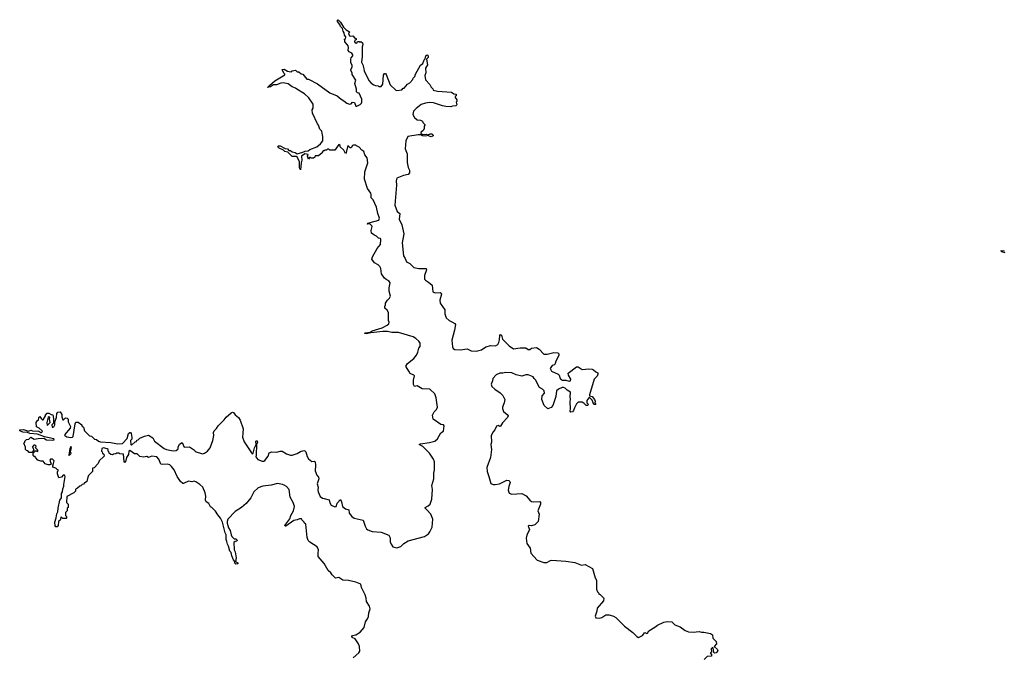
# Model space of a CAD drawing. Extents: x 1980017 to 2252640, y 74400 to 266395.
# Tile 79 of 256: x 2036518 to 2048573, y 157421 to 165227. Entities that reach past the tile are written whole.
import ezdxf

# ---------------------------------------------------------------- set-up
doc = ezdxf.new("R2010")
doc.units = 0

msp = doc.modelspace()

# ---------------------------------------------------------------- linework, layer by layer
at = {"layer": '0CON20XD'}
for points in [[(2041502, 159228), (2041481, 159245), (2041484, 159255), (2041520, 159275), (2041543, 159297), (2041563, 159355), (2041570, 159475), (2041563, 159523), (2041587, 159605), (2041587, 159675), (2041596, 159716), (2041596, 159814), (2041586, 159846), (2041535, 159922), (2041455, 160002), (2041410, 160025), (2041425, 160035), (2041535, 160049), (2041602, 160065), (2041632, 160095), (2041675, 160170), (2041705, 160190), (2041713, 160253), (2041705, 160268), (2041672, 160272), (2041582, 160335), (2041572, 160385), (2041594, 160426), (2041622, 160455), (2041633, 160485), (2041616, 160596), (2041600, 160645), (2041540, 160705), (2041445, 160706), (2041385, 160746), (2041350, 160735), (2041339, 160759), (2041339, 160815), (2041351, 160865), (2041343, 160875), (2041297, 160895), (2041284, 160925), (2041248, 160975), (2041247, 160985), (2041264, 161016), (2041345, 161080), (2041375, 161118), (2041394, 161156), (2041406, 161204), (2041420, 161225), (2041419, 161265), (2041405, 161293), (2041368, 161325), (2041334, 161344), (2041156, 161396), (2041075, 161397), (2041020, 161410), (2040965, 161410), (2040815, 161392), (2040765, 161380), (2040741, 161385), (2040748, 161395), (2040808, 161402), (2040835, 161417), (2040956, 161455), (2041017, 161485), (2041037, 161505), (2041042, 161525), (2041033, 161545), (2041033, 161643), (2041015, 161672), (2040990, 161695), (2040988, 161715), (2040998, 161735), (2040998, 161755), (2041022, 161795), (2041044, 161816), (2041056, 161844), (2041040, 161905), (2041040, 161945), (2041052, 162005), (2041039, 162029), (2041006, 162046), (2040985, 162062), (2040948, 162115), (2040939, 162179), (2040928, 162205), (2040908, 162225), (2040861, 162251), (2040828, 162295), (2040837, 162325), (2040893, 162425), (2040934, 162476), (2040940, 162535), (2040935, 162547), (2040912, 162552), (2040888, 162575), (2040853, 162593), (2040827, 162615), (2040820, 162645), (2040833, 162695), (2040830, 162705), (2040805, 162727), (2040778, 162725), (2040780, 162735), (2040808, 162745), (2040915, 162774), (2040924, 162795), (2040901, 162855), (2040885, 162932), (2040845, 163022), (2040820, 163045), (2040822, 163085), (2040817, 163105), (2040775, 163160), (2040738, 163275), (2040744, 163365), (2040780, 163475), (2040772, 163535), (2040742, 163572), (2040730, 163615), (2040705, 163628), (2040675, 163667), (2040643, 163683), (2040632, 163692), (2040605, 163692), (2040594, 163686), (2040575, 163658), (2040565, 163658), (2040535, 163688), (2040515, 163600), (2040505, 163590), (2040485, 163630), (2040442, 163672), (2040440, 163685), (2040425, 163700), (2040375, 163630), (2040315, 163630), (2040302, 163642), (2040288, 163642), (2040275, 163630), (2040255, 163630), (2040245, 163620), (2040235, 163620), (2040220, 163605), (2040220, 163595), (2040175, 163560), (2040135, 163560), (2040130, 163545), (2040115, 163530), (2040085, 163530), (2040075, 163540), (2040065, 163540), (2040055, 163520), (2040042, 163555), (2040048, 163578), (2040010, 163585), (2039970, 163555), (2039972, 163505), (2039962, 163475), (2039955, 163390), (2039944, 163415), (2039943, 163485), (2039915, 163548), (2039905, 163552), (2039852, 163552), (2039800, 163605), (2039765, 163613), (2039748, 163628), (2039685, 163659), (2039677, 163675), (2039686, 163684), (2039705, 163682), (2039768, 163648), (2039795, 163644), (2039814, 163624), (2039835, 163624), (2039855, 163607), (2039891, 163601), (2039915, 163583), (2039986, 163604), (2040011, 163619), (2040049, 163621), (2040071, 163639), (2040155, 163671), (2040202, 163705), (2040228, 163745), (2040230, 163795), (2040219, 163839), (2040215, 163860), (2040192, 163885), (2040178, 163935), (2040165, 163950), (2040103, 164083), (2040100, 164125), (2040110, 164145), (2040112, 164192), (2040059, 164269), (2040005, 164320), (2039910, 164375), (2039895, 164390), (2039853, 164403), (2039805, 164440), (2039745, 164452), (2039715, 164450), (2039660, 164430), (2039625, 164430), (2039590, 164405), (2039552, 164395), (2039575, 164423), (2039641, 164479), (2039765, 164550), (2039765, 164560), (2039753, 164573), (2039733, 164617), (2039755, 164621), (2039795, 164598), (2039815, 164592), (2039845, 164590), (2039855, 164600), (2039895, 164608), (2039915, 164590), (2039935, 164590), (2039963, 164563), (2039985, 164560), (2040035, 164500), (2040055, 164498), (2040165, 164440), (2040315, 164333), (2040404, 164294), (2040453, 164253), (2040488, 164235), (2040525, 164204), (2040556, 164194), (2040575, 164198), (2040594, 164216), (2040615, 164213), (2040635, 164168), (2040645, 164167), (2040685, 164188), (2040702, 164205), (2040708, 164215), (2040707, 164255), (2040675, 164328), (2040653, 164333), (2040640, 164345), (2040642, 164375), (2040620, 164445), (2040632, 164485), (2040590, 164555), (2040587, 164577), (2040572, 164605), (2040573, 164617), (2040590, 164645), (2040590, 164665), (2040573, 164703), (2040570, 164745), (2040575, 164760), (2040597, 164783), (2040597, 164797), (2040586, 164816), (2040550, 164835), (2040538, 164848), (2040542, 164885), (2040538, 164905), (2040528, 164925), (2040500, 164955), (2040500, 164975), (2040490, 164985), (2040508, 164992), (2040512, 165015), (2040496, 165036), (2040491, 165065), (2040478, 165085), (2040468, 165118), (2040444, 165145), (2040438, 165168), (2040410, 165205), (2040408, 165222), (2040415, 165227), (2040446, 165196), (2040484, 165134), (2040515, 165102), (2040555, 165080), (2040558, 165072), (2040543, 165057), (2040555, 165028), (2040565, 165023), (2040595, 165030), (2040622, 165002), (2040638, 164998), (2040638, 164982), (2040620, 164975), (2040618, 164955), (2040625, 164942), (2040645, 164940), (2040655, 164960), (2040675, 164960), (2040685, 164952), (2040695, 164958), (2040715, 164942), (2040718, 164925), (2040709, 164895), (2040712, 164775), (2040704, 164706), (2040720, 164675), (2040732, 164625), (2040735, 164600), (2040794, 164484), (2040821, 164451), (2040855, 164430), (2040875, 164420), (2040907, 164417), (2040915, 164410), (2040945, 164410), (2040962, 164438), (2040973, 164547), (2040985, 164568), (2040995, 164570), (2041006, 164556), (2041055, 164430), (2041123, 164363), (2041135, 164360), (2041195, 164370), (2041213, 164387), (2041225, 164390), (2041264, 164436), (2041296, 164454), (2041330, 164495), (2041335, 164510), (2041355, 164530), (2041365, 164560), (2041425, 164670), (2041455, 164690), (2041470, 164735), (2041482, 164748), (2041490, 164785), (2041505, 164798), (2041515, 164792), (2041520, 164775), (2041517, 164763), (2041500, 164745), (2041509, 164675), (2041488, 164635), (2041490, 164575), (2041480, 164545), (2041485, 164490), (2041540, 164435), (2041555, 164400), (2041575, 164380), (2041580, 164365), (2041635, 164351), (2041805, 164338), (2041835, 164320), (2041860, 164315), (2041860, 164295), (2041850, 164285), (2041850, 164275), (2041870, 164245), (2041870, 164225), (2041860, 164215), (2041870, 164185), (2041857, 164173), (2041817, 164167), (2041795, 164160), (2041735, 164163), (2041695, 164171), (2041585, 164209), (2041535, 164211), (2041485, 164203), (2041435, 164187), (2041371, 164139), (2041338, 164105), (2041332, 164065), (2041351, 164031), (2041385, 164002), (2041425, 163998), (2041450, 163985), (2041455, 163970), (2041480, 163945), (2041480, 163935), (2041470, 163925), (2041470, 163895), (2041460, 163875), (2041430, 163845), (2041430, 163835), (2041453, 163823), (2041495, 163826), (2041515, 163818), (2041545, 163828), (2041565, 163828), (2041579, 163815), (2041579, 163805), (2041555, 163794), (2041532, 163802), (2041525, 163810), (2041485, 163800), (2041450, 163805), (2041428, 163818), (2041395, 163817), (2041268, 163795), (2041247, 163743), (2041238, 163645), (2041261, 163585), (2041260, 163480), (2041276, 163416), (2041291, 163385), (2041289, 163351), (2041275, 163332), (2041215, 163320), (2041137, 163285), (2041126, 163255), (2041131, 163199), (2041112, 162955), (2041138, 162878), (2041170, 162855), (2041162, 162785), (2041196, 162715), (2041219, 162605), (2041201, 162495), (2041215, 162337), (2041237, 162305), (2041255, 162263), (2041295, 162240), (2041345, 162194), (2041405, 162182), (2041495, 162180), (2041497, 162165), (2041474, 162095), (2041472, 162052), (2041485, 162037), (2041522, 162015), (2041568, 161975), (2041578, 161895), (2041604, 161884), (2041665, 161886), (2041678, 161878), (2041681, 161865), (2041662, 161792), (2041666, 161756), (2041724, 161675), (2041724, 161624), (2041741, 161575), (2041775, 161544), (2041809, 161529), (2041845, 161508), (2041853, 161495), (2041842, 161425), (2041810, 161305), (2041815, 161220), (2041825, 161202), (2041845, 161188), (2041915, 161183), (2041995, 161197), (2042045, 161173), (2042105, 161170), (2042170, 161185), (2042225, 161220), (2042285, 161240), (2042345, 161233), (2042370, 161250), (2042384, 161276), (2042394, 161306), (2042395, 161360), (2042405, 161374), (2042418, 161365), (2042430, 161315), (2042512, 161232), (2042565, 161198), (2042645, 161210), (2042695, 161210), (2042715, 161208), (2042745, 161190), (2042765, 161190), (2042783, 161207), (2042845, 161212), (2042880, 161195), (2042935, 161132), (2042975, 161130), (2043057, 161153), (2043108, 161148), (2043120, 161135), (2043119, 161115), (2043082, 161048), (2043074, 161016), (2043065, 161003), (2043037, 160993), (2043012, 160955), (2043028, 160925), (2043112, 160888)], [(2048585, 162374), (2048544, 162385), (2048532, 162398), (2048535, 162402), (2048575, 162396)], [(2043112, 160888), (2043123, 160875), (2043134, 160835), (2043145, 160825), (2043165, 160815), (2043205, 160813), (2043245, 160800), (2043263, 160807), (2043266, 160825), (2043236, 160875), (2043232, 160898), (2043335, 160978), (2043355, 160978), (2043405, 160944), (2043485, 160952), (2043527, 160947), (2043545, 160940), (2043570, 160915), (2043596, 160905), (2043598, 160888), (2043588, 160862), (2043553, 160825), (2043494, 160634), (2043495, 160620), (2043525, 160613), (2043556, 160576), (2043562, 160555), (2043558, 160535), (2043570, 160515), (2043548, 160515), (2043527, 160567), (2043495, 160600), (2043485, 160598), (2043462, 160565), (2043463, 160535), (2043481, 160515), (2043471, 160505), (2043452, 160502), (2043429, 160529), (2043405, 160543), (2043355, 160543), (2043335, 160525), (2043309, 160475), (2043299, 160441), (2043285, 160427), (2043265, 160422), (2043258, 160435), (2043262, 160465), (2043256, 160545), (2043262, 160585), (2043256, 160606), (2043260, 160665), (2043220, 160690), (2043195, 160715), (2043175, 160724), (2043158, 160722), (2043115, 160705), (2043090, 160685), (2043080, 160615), (2043047, 160505), (2043025, 160478), (2042985, 160462), (2042938, 160505), (2042910, 160575), (2042915, 160620), (2042942, 160655), (2042939, 160685), (2042920, 160705), (2042883, 160725), (2042835, 160819), (2042815, 160836), (2042805, 160856), (2042745, 160880), (2042715, 160878), (2042665, 160862), (2042598, 160878), (2042545, 160902), (2042465, 160908), (2042435, 160899), (2042395, 160898), (2042353, 160877), (2042311, 160835), (2042307, 160805), (2042289, 160765), (2042300, 160735), (2042335, 160703), (2042400, 160660), (2042433, 160625), (2042457, 160575), (2042448, 160538), (2042427, 160485), (2042427, 160465), (2042442, 160432), (2042488, 160395), (2042498, 160375), (2042490, 160355), (2042428, 160292), (2042405, 160252), (2042395, 160248), (2042375, 160260), (2042355, 160250), (2042336, 160204), (2042315, 160183), (2042291, 160135), (2042296, 160055), (2042288, 160025), (2042293, 159965), (2042281, 159865), (2042236, 159745), (2042240, 159695), (2042263, 159635), (2042285, 159550), (2042315, 159537), (2042340, 159535), (2042392, 159545), (2042481, 159589), (2042505, 159587), (2042518, 159575), (2042521, 159559), (2042505, 159510), (2042500, 159465), (2042511, 159431), (2042545, 159417), (2042665, 159426), (2042718, 159398), (2042765, 159343), (2042785, 159330), (2042805, 159324), (2042887, 159327), (2042896, 159316), (2042893, 159295), (2042863, 159215), (2042878, 159175), (2042864, 159085), (2042825, 159042), (2042785, 159030), (2042755, 159034), (2042743, 159025), (2042759, 158985), (2042725, 158918), (2042720, 158880), (2042729, 158815), (2042766, 158756), (2042774, 158694), (2042855, 158608), (2042935, 158581), (2042970, 158580), (2043015, 158606), (2043035, 158611), (2043205, 158599), (2043315, 158581), (2043395, 158548), (2043440, 158555), (2043529, 158509), (2043562, 158395), (2043578, 158365), (2043578, 158255), (2043593, 158223), (2043610, 158205), (2043610, 158195), (2043625, 158190), (2043668, 158145), (2043665, 158112), (2043589, 158021), (2043583, 157985), (2043562, 157925), (2043570, 157905), (2043615, 157900), (2043645, 157910), (2043695, 157940), (2043735, 157940), (2043788, 157925), (2043815, 157907), (2043921, 157801), (2044026, 157726), (2044074, 157674), (2044095, 157662), (2044145, 157687), (2044170, 157725), (2044195, 157714), (2044205, 157718), (2044220, 157745), (2044295, 157789), (2044325, 157815), (2044405, 157850), (2044445, 157858), (2044504, 157854), (2044539, 157819), (2044605, 157794), (2044665, 157751), (2044705, 157732), (2044765, 157728), (2044835, 157736), (2044865, 157728), (2044895, 157730), (2044975, 157711), (2045002, 157695), (2045004, 157654), (2045046, 157615), (2045050, 157585), (2045022, 157552), (2045058, 157522), (2045066, 157505), (2045053, 157485), (2045045, 157477), (2045025, 157472), (2045018, 157478), (2045010, 157535), (2044995, 157537), (2044982, 157525), (2044990, 157485), (2044970, 157475), (2044990, 157455), (2044987, 157433), (2044935, 157430), (2044900, 157395)], [(2040703, 158277), (2040695, 158318), (2040635, 158342), (2040545, 158363), (2040475, 158364), (2040425, 158397), (2040385, 158391), (2040345, 158429), (2040327, 158457), (2040293, 158483), (2040245, 158568), (2040172, 158655), (2040170, 158695), (2040177, 158735), (2040158, 158775), (2040071, 158831), (2040051, 158851), (2040037, 158887), (2040022, 159052), (2040004, 159064), (2040000, 159075), (2039973, 159103), (2039970, 159115), (2039945, 159117), (2039915, 159102), (2039873, 159097), (2039776, 159025), (2039767, 159027), (2039765, 159036), (2039824, 159116), (2039837, 159155), (2039869, 159215), (2039881, 159265), (2039866, 159315), (2039830, 159380), (2039817, 159475), (2039783, 159513), (2039757, 159527), (2039737, 159537), (2039675, 159548), (2039595, 159528), (2039494, 159516), (2039438, 159495), (2039385, 159447), (2039346, 159375), (2039291, 159305), (2039234, 159256), (2039157, 159205), (2039065, 159112), (2039056, 159085), (2039059, 159065), (2039076, 159005), (2039093, 158973), (2039105, 158920), (2039115, 158900), (2039142, 158872), (2039165, 158870), (2039180, 158855), (2039178, 158842), (2039155, 158840), (2039140, 158825), (2039144, 158735), (2039154, 158714), (2039169, 158639), (2039160, 158595), (2039187, 158577), (2039187, 158565), (2039165, 158563), (2039153, 158573), (2039153, 158595), (2039137, 158615), (2039114, 158664), (2039105, 158703), (2039091, 158721), (2039075, 158780), (2039060, 158805), (2039055, 158840), (2039044, 158864), (2039045, 158920), (2039034, 158944), (2038999, 159075), (2038976, 159126), (2038942, 159165), (2038915, 159210), (2038870, 159255), (2038854, 159264), (2038832, 159305), (2038800, 159325), (2038794, 159345), (2038798, 159395), (2038790, 159435), (2038759, 159505), (2038725, 159537), (2038675, 159570), (2038655, 159576), (2038625, 159570), (2038584, 159576), (2038525, 159548), (2038515, 159550), (2038488, 159575), (2038444, 159634), (2038407, 159715), (2038375, 159758), (2038355, 159777), (2038326, 159786), (2038265, 159780), (2038247, 159787), (2038222, 159845), (2038196, 159876), (2038137, 159883), (2038095, 159868), (2038075, 159878), (2038035, 159870), (2037988, 159878), (2037955, 159910), (2037925, 159912), (2037865, 159952), (2037855, 159945), (2037849, 159902), (2037824, 159866), (2037815, 159815), (2037805, 159804), (2037796, 159816), (2037788, 159908), (2037745, 159910), (2037735, 159920), (2037705, 159920), (2037695, 159910), (2037665, 159908), (2037655, 159900), (2037632, 159902), (2037612, 159922), (2037610, 159935), (2037600, 159945), (2037600, 159965), (2037590, 159975), (2037545, 159987), (2037522, 159978), (2037520, 159945), (2037528, 159938), (2037532, 159922), (2037548, 159908), (2037550, 159885), (2037490, 159825), (2037480, 159795), (2037428, 159742), (2037410, 159735), (2037410, 159695), (2037360, 159645), (2037350, 159625), (2037340, 159575), (2037325, 159560), (2037312, 159558), (2037298, 159542), (2037282, 159538), (2037268, 159522), (2037252, 159518), (2037225, 159490), (2037210, 159485), (2037200, 159475), (2037200, 159455), (2037180, 159435), (2037095, 159390), (2037090, 159315), (2037110, 159295), (2037110, 159255), (2037100, 159245), (2037100, 159215), (2037080, 159195), (2037080, 159155), (2037090, 159145), (2037090, 159125), (2037085, 159120), (2037045, 159120), (2037025, 159140), (2037012, 159098), (2036994, 159085), (2036990, 159035), (2036975, 159017), (2036958, 159018), (2036950, 159030), (2036947, 159075), (2036965, 159128), (2036973, 159177), (2036986, 159203), (2036989, 159245), (2037011, 159345), (2037031, 159375), (2037031, 159425), (2037041, 159445), (2037046, 159485), (2037058, 159515), (2037056, 159535), (2037073, 159635), (2037065, 159652), (2037048, 159652), (2037030, 159625), (2036995, 159620), (2036980, 159665), (2036980, 159695), (2036990, 159705), (2036990, 159715), (2036975, 159720), (2036958, 159738), (2036925, 159750), (2036922, 159765), (2036933, 159793), (2036938, 159825), (2036918, 159848), (2036894, 159846), (2036886, 159835), (2036903, 159785), (2036885, 159776), (2036865, 159778), (2036831, 159791), (2036805, 159820), (2036775, 159820), (2036740, 159835), (2036710, 159865), (2036705, 159880), (2036695, 159880), (2036682, 159892), (2036682, 159918), (2036712, 159948), (2036725, 159950), (2036735, 159940), (2036740, 159945), (2036740, 159955), (2036710, 159985), (2036718, 160005), (2036708, 160018), (2036692, 160018), (2036670, 159995), (2036678, 159988), (2036690, 159955), (2036665, 159930), (2036635, 159930), (2036618, 159948), (2036602, 159952), (2036590, 159965), (2036590, 159995), (2036568, 160042), (2036580, 160055), (2036580, 160065), (2036602, 160088), (2036628, 160092), (2036653, 160117), (2036695, 160090), (2036745, 160100), (2036815, 160102), (2036845, 160084), (2036925, 160080), (2036940, 160085), (2036937, 160097), (2036821, 160121), (2036735, 160151), (2036641, 160161), (2036612, 160172), (2036555, 160176), (2036518, 160195), (2036520, 160205), (2036565, 160211), (2036625, 160191), (2036655, 160201), (2036675, 160194), (2036751, 160191), (2036775, 160174), (2036785, 160174), (2036798, 160185), (2036792, 160195), (2036755, 160228), (2036723, 160243), (2036720, 160295), (2036735, 160320), (2036748, 160322), (2036750, 160355), (2036765, 160370), (2036780, 160345), (2036795, 160330), (2036805, 160330), (2036832, 160375), (2036833, 160387), (2036855, 160410), (2036875, 160410), (2036903, 160393), (2036925, 160390), (2036932, 160345), (2036932, 160288), (2036909, 160265), (2036915, 160240), (2036925, 160238), (2036936, 160244), (2036948, 160265), (2036948, 160305), (2036968, 160355), (2036971, 160405), (2036985, 160422), (2037015, 160428), (2037032, 160392), (2037032, 160365), (2037045, 160330), (2037055, 160330), (2037078, 160352), (2037098, 160348), (2037110, 160335), (2037110, 160305), (2037138, 160245), (2037136, 160224), (2037067, 160145), (2037071, 160135), (2037095, 160121), (2037145, 160112), (2037163, 160115), (2037174, 160125), (2037195, 160280), (2037205, 160300), (2037235, 160300), (2037280, 160265), (2037280, 160255), (2037297, 160237), (2037310, 160195), (2037372, 160132), (2037398, 160128), (2037433, 160093), (2037457, 160087), (2037482, 160065), (2037505, 160058), (2037635, 160050), (2037715, 160033), (2037775, 160040), (2037835, 160100), (2037851, 160159), (2037865, 160174), (2037875, 160171), (2037881, 160161), (2037890, 160110), (2037890, 160090), (2037874, 160075), (2037879, 160025), (2037885, 160017), (2037932, 160058), (2037948, 160062), (2037952, 160078), (2037968, 160082), (2037990, 160105), (2038045, 160130), (2038095, 160140), (2038149, 160109), (2038168, 160065), (2038285, 159976), (2038314, 159964), (2038395, 159950), (2038435, 159952), (2038456, 159974), (2038459, 159995), (2038475, 160030), (2038505, 160050), (2038533, 159993), (2038595, 159998), (2038656, 159956), (2038665, 159942), (2038755, 159910), (2038781, 159919), (2038815, 159943), (2038849, 159985), (2038881, 160075), (2038893, 160137), (2038892, 160175), (2038900, 160195), (2038929, 160221), (2038947, 160253), (2038968, 160275), (2039023, 160327), (2039045, 160360), (2039108, 160415), (2039125, 160422), (2039135, 160418), (2039155, 160388), (2039198, 160355), (2039216, 160326), (2039253, 160217), (2039250, 160165), (2039246, 160115), (2039268, 160058), (2039365, 159913), (2039378, 159922), (2039393, 159987), (2039412, 160025), (2039410, 160065), (2039415, 160072), (2039425, 160070), (2039429, 160055), (2039416, 160025), (2039414, 159896), (2039409, 159875), (2039435, 159843), (2039485, 159820), (2039505, 159821), (2039520, 159830), (2039560, 159885), (2039574, 159926), (2039605, 159938), (2039665, 159933), (2039705, 159943), (2039733, 159943), (2039785, 159910), (2039834, 159894), (2039854, 159894), (2039915, 159917), (2039955, 159940), (2039995, 159953), (2040009, 159949), (2040020, 159935), (2040038, 159878), (2040055, 159852), (2040095, 159818), (2040123, 159823), (2040134, 159814), (2040141, 159775), (2040136, 159705), (2040155, 159650), (2040177, 159627), (2040180, 159605), (2040160, 159545), (2040174, 159505), (2040166, 159465), (2040171, 159445), (2040198, 159388), (2040225, 159371), (2040246, 159366), (2040305, 159348), (2040315, 159312), (2040331, 159285), (2040375, 159262), (2040391, 159269), (2040403, 159307), (2040445, 159353), (2040456, 159326), (2040468, 159265), (2040505, 159238), (2040547, 159225), (2040553, 159185), (2040584, 159144), (2040614, 159124), (2040725, 159098), (2040747, 159025), (2040764, 158994), (2040782, 158982), (2040835, 158962), (2040945, 158951), (2041038, 158915), (2041053, 158885), (2041054, 158834), (2041064, 158804), (2041085, 158773), (2041135, 158760), (2041185, 158778), (2041220, 158815), (2041275, 158847), (2041475, 158900), (2041525, 158933), (2041541, 158955), (2041566, 159015), (2041574, 159114), (2041552, 159175), (2041502, 159228)], [(2036855, 160260), (2036889, 160295), (2036882, 160335), (2036886, 160356), (2036875, 160368), (2036868, 160362), (2036848, 160295), (2036855, 160260)], [(2037125, 159892), (2037146, 159915), (2037140, 159935), (2037150, 159985), (2037145, 160000), (2037131, 159979), (2037120, 159895), (2037125, 159892)], [(2040600, 157415), (2040672, 157475), (2040682, 157495), (2040679, 157555), (2040666, 157585), (2040624, 157645), (2040587, 157665), (2040586, 157675), (2040594, 157686), (2040632, 157695), (2040685, 157727), (2040737, 157785), (2040753, 157855), (2040778, 157892), (2040789, 157921), (2040793, 157965), (2040807, 158015), (2040800, 158045), (2040764, 158104), (2040761, 158145), (2040749, 158185), (2040703, 158277)]]:
    msp.add_lwpolyline(points, dxfattribs=at)

doc.saveas('drawing.dxf')
